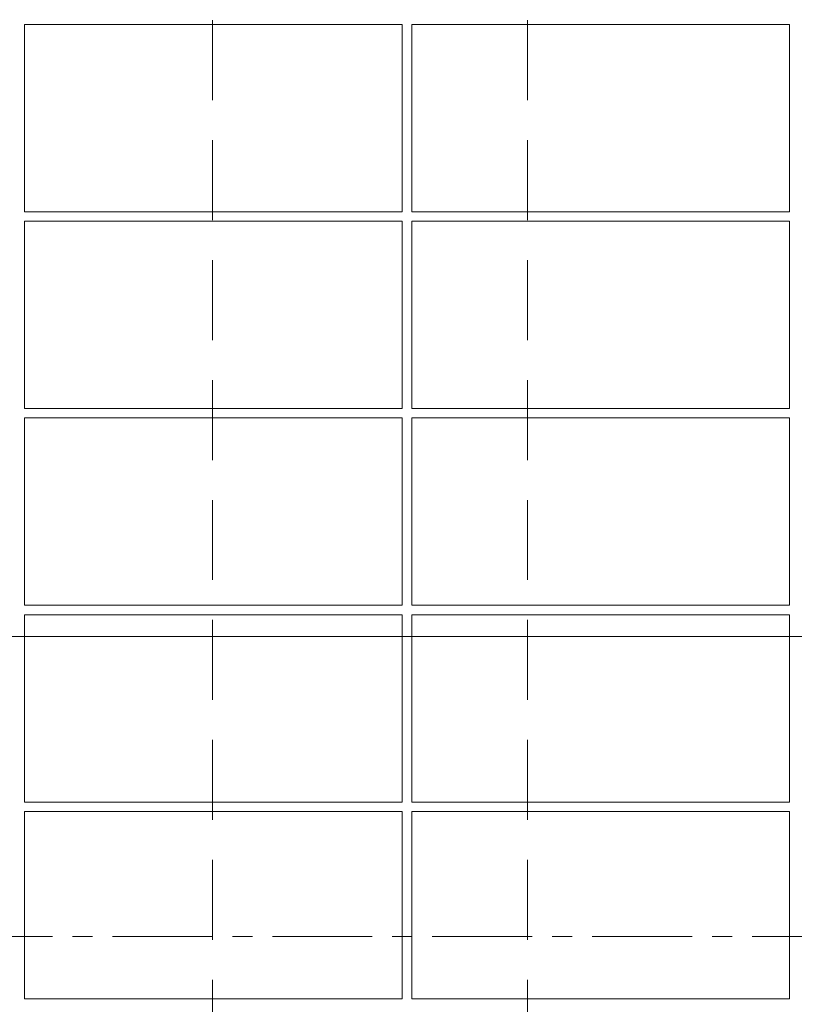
# Model space of a CAD drawing. Header units: millimetres. Extents: x 5450 to 1919026, y -34905 to 130825.
# Tile 85 of 154: x 135525 to 137985, y 48737 to 51865. Entities that reach past the tile are written whole.
import ezdxf
from ezdxf import colors
from ezdxf.entities.mleader import LeaderData, LeaderLine
from ezdxf.math import Vec2, Vec3

# ---------------------------------------------------------------- set-up
doc = ezdxf.new("R2010")
doc.units = ezdxf.units.MM
doc.linetypes.add('CENTERX2', pattern=[101.6, 63.5, -12.7, 12.7, -12.7])
doc.linetypes.add('ČÁRKOVANÁ', pattern=[19.05, 12.7, -6.35])
doc.layers.get('Defpoints').update_dxf_attribs({"color": 8})
for name, color, linetype, lineweight in [('___FVE_návrh var.2', 6, 'Continuous', 5), ('A99_N_kce-pohl', 1, 'Continuous', 9), ('A99_N_koty-200', 5, 'Continuous', 5), ('A99_N_txt-popis-50', 240, 'Continuous', 9)]:
    doc.layers.add(name, color=color, linetype=linetype, lineweight=lineweight)
doc.styles.add('A99_kota', font='isocpeur.ttf', dxfattribs={"height": 2})
doc.styles.add('A99_popis', font='isocpeur.ttf')
doc.dimstyles.new('A99_kota_200 new', dxfattribs={"dimscale": 200, "dimtxt": 2, "dimasz": 1.2, "dimexe": 0.5, "dimexo": 1.5, "dimgap": 0.3, "dimtad": 1, "dimdec": 0, "dimzin": 3, "dimdsep": 46, "dimtxsty": 'A99_kota', "dimblk": 'ARCHTICK', "dimcen": 2.5, "dimazin": 2, "dimtfac": 0.75, "dimtdec": 0, "dimtmove": 2, "dimatfit": 0, "dimfxl": 4, "dimfxlon": 1, "dimtolj": 1, "dimtzin": 0, "dimlwd": 5, "dimlwe": 5, "dimarcsym": 0})

# ---------------------------------------------------------------- blocks, each defined once
blk = doc.blocks.new('_ArchTick')
at = {"color": 0, "linetype": 'ByBlock', "const_width": 0.15}
blk.add_lwpolyline([(-0.5, -0.5), (0.5, 0.5)], dxfattribs=at)
blk = doc.blocks.new('*D1701')
at = {"layer": 'A99_N_koty-200', "color": 0, "linetype": 'Continuous', "lineweight": 5, "transparency": 16777216}
for p, q in [((67137.3, 49905), (67137.3, 50005)), ((67137.3, 49905), (206137.3, 49905)), ((206137.3, 49905), (206137.3, 49805))]:
    blk.add_line(p, q, dxfattribs=at)
at = {"layer": 'Defpoints', "color": 0, "linetype": 'Continuous', "lineweight": 18, "transparency": 16777216}
for p in [(206137.3, 49915), (206137.3, 49905), (67137.3, 49790)]:
    blk.add_point(p, dxfattribs=at)
at = {"layer": 'A99_N_koty-200', "color": 0, "linetype": 'Continuous', "lineweight": 5, "transparency": 16777216, "xscale": 240, "yscale": 240, "zscale": 240, "rotation": 180}
blk.add_blockref('_ArchTick', (67137.3, 49905), dxfattribs=at)
at = {"layer": 'A99_N_koty-200', "color": 0, "linetype": 'Continuous', "lineweight": 5, "transparency": 16777216, "xscale": 240, "yscale": 240, "zscale": 240}
blk.add_blockref('_ArchTick', (206137.3, 49905), dxfattribs=at)
at = {"layer": 'A99_N_koty-200', "color": 0, "linetype": 'Continuous', "transparency": 16777216, "insert": (128137.3, 50340), "char_height": 400, "attachment_point": 5, "style": 'A99_kota'}
blk.add_mtext('\\A1;139 panelů po 1000mm', dxfattribs=at)

msp = doc.modelspace()

# ---------------------------------------------------------------- linework, layer by layer
at = {"layer": '___FVE_návrh var.2', "color": 32, "lineweight": 5, "ltscale": 2, "true_color": 0xcd6928}
for points in [[(136739.9, 51849.7), (136739.9, 51254.7), (135539.9, 51254.7), (135539.9, 51849.7)], [(136739.9, 51224.7), (136739.9, 50629.7), (135539.9, 50629.7), (135539.9, 51224.7)], [(136739.9, 50599.7), (136739.9, 50004.7), (135539.9, 50004.7), (135539.9, 50599.7)], [(136739.9, 49974.7), (136739.9, 49379.7), (135539.9, 49379.7), (135539.9, 49974.7)], [(136739.9, 49349.7), (136739.9, 48754.7), (135539.9, 48754.7), (135539.9, 49349.7)]]:
    msp.add_lwpolyline(points, close=True, dxfattribs=at)
at = {"layer": '___FVE_návrh var.2', "color": 1, "lineweight": 5, "ltscale": 2}
for points in [[(137969.9, 51849.7), (137969.9, 51254.7), (136769.9, 51254.7), (136769.9, 51849.7)], [(137969.9, 51224.7), (137969.9, 50629.7), (136769.9, 50629.7), (136769.9, 51224.7)], [(137969.9, 50599.7), (137969.9, 50004.7), (136769.9, 50004.7), (136769.9, 50599.7)], [(137969.9, 49974.7), (137969.9, 49379.7), (136769.9, 49379.7), (136769.9, 49974.7)], [(137969.9, 49349.7), (137969.9, 48754.7), (136769.9, 48754.7), (136769.9, 49349.7)]]:
    msp.add_lwpolyline(points, close=True, dxfattribs=at)
at = {"layer": '___FVE_návrh var.2', "linetype": 'CENTERX2', "lineweight": 15, "ltscale": 5}
msp.add_lwpolyline([(133787.3, 48952.5), (145787.3, 48952.5)], dxfattribs=at)
at = {"layer": 'A99_N_kce-pohl', "color": 254, "linetype": 'ČÁRKOVANÁ', "lineweight": 5, "ltscale": 20, "true_color": 0xffd9cc}
for points in [[(136137.3, 29130), (136137.3, 29130), (136137.3, 54315)], [(137137.3, 29130), (137137.3, 29130), (137137.3, 54315)]]:
    msp.add_lwpolyline(points, dxfattribs=at)

# ---------------------------------------------------------------- dimensions: what is measured, and where the dimension line sits
at = {"layer": 'A99_N_koty-200', "linetype": 'Continuous'}
dim = msp.add_linear_dim(base=(206137.3, 49905), p1=(67137.3, 49790), p2=(206137.3, 49915), text='139 panelů po 1000mm', dimstyle='A99_kota_200 new', override={"dimscale": 0, "dimtix": 0, "dimtofl": 1, "dimtmove": 2, "dimatfit": 0}, dxfattribs=at)
dim.commit()
dim.dimension.update_dxf_attribs({"geometry": '*D1701', "text_midpoint": (128137.3, 50340), "dimtype": 160})

# ---------------------------------------------------------------- leaders
at = {"layer": 'A99_N_txt-popis-50', "lineweight": 9}
ml = msp.add_multileader_mtext('Standard', dxfattribs=at)
ml.set_content('\\A1;{\\fISOCPEUR|b1|i0|c238|p34;\\C256;ocelový nosník}', color=1, style='A99_popis')
ml.set_leader_properties(color=256, linetype='ByLayer', lineweight=-1)
ml.build(insert=Vec2(0, 0))
ml.multileader.update_dxf_attribs({"dogleg_length": 200, "arrow_head_size": 300, "scale": 200})
ctx = ml.context
ctx.base_point, ctx.scale, ctx.char_height, ctx.arrow_head_size, ctx.landing_gap_size, ctx.plane_origin = Vec3(89304.8, 50880), 200, 400, 300, 1000, Vec3(88752.3, 44301.7)
notes = []
notes.append((ctx, [(0, (1, 1, 0), (88504.8, 50880), (1, 0), 800, [(0, [(88507.3, 48952.5)], 0, [])])]))
ctx.mtext.insert, ctx.mtext.width, ctx.mtext.defined_height, ctx.mtext.flow_direction = Vec3(90304.8, 51138.2), 3664.376, 670, 5
for ctx, leaders in notes:
    for number, flags, end, landing, length, lines in leaders:
        leader = LeaderData()
        leader.index, (leader.has_last_leader_line, leader.has_dogleg_vector, leader.attachment_direction) = number, flags
        leader.last_leader_point, leader.dogleg_vector, leader.dogleg_length = Vec3(end), Vec3(landing), length
        for number, points, colour, breaks in lines:
            line = LeaderLine()
            line.index, line.vertices, line.color, line.breaks = number, Vec3.list(points), colors.encode_raw_color(colour), breaks
            leader.lines.append(line)
        ctx.leaders.append(leader)

doc.saveas('drawing.dxf')
